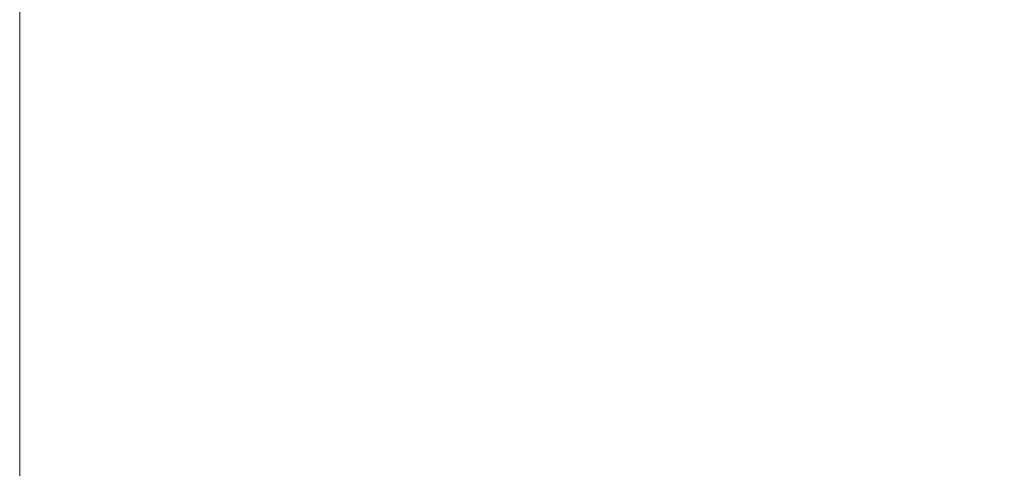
# Model space of a CAD drawing. Header units: centimetres. Extents: x -26 to 27.3, y -25.9 to -24.1.
# Tile 192 of 224: x 27.18252 to 27.20039, y -25.78222 to -25.77407. Entities that reach past the tile are written whole.
import ezdxf

# ---------------------------------------------------------------- set-up
doc = ezdxf.new("R2010")
doc.units = ezdxf.units.CM
doc.header["$LTSCALE"] = 2.54
doc.layers.add('Lucido design-1', color=7, linetype='Continuous')

# ---------------------------------------------------------------- blocks, each defined once
blk = doc.blocks.new('Gruppo-7-1')
at = {"color": 7, "linetype": 'Continuous', "lineweight": 9}
for points, invisible_edges in [([(27.189523, -25.770252, 1182.421942), (27.189076, -25.77054, 1182.421942), (27.19131, -25.774166, 1182.421311), (27.191908, -25.77378, 1182.421311)], 15), ([(27.189076, -25.77054, 1182.421942), (27.188619, -25.770809, 1182.421942), (27.190696, -25.774527, 1182.421311), (27.19131, -25.774166, 1182.421311)], 15), ([(27.193748, -25.773797, 1181.624338), (27.193148, -25.774261, 1181.624338), (27.190795, -25.771079, 1181.623701), (27.191262, -25.770718, 1181.623701)], 15), ([(27.188619, -25.770809, 1182.421942), (27.18815, -25.771058, 1182.421942), (27.190067, -25.774861, 1182.421311), (27.190696, -25.774527, 1182.421311)], 15), ([(27.18815, -25.771058, 1182.421942), (27.18767, -25.771287, 1182.421942), (27.189425, -25.775167, 1182.421311), (27.190067, -25.774861, 1182.421311)], 15), ([(27.193148, -25.774261, 1181.624338), (27.192528, -25.774699, 1181.624338), (27.190312, -25.77142, 1181.623701), (27.190795, -25.771079, 1181.623701)], 15), ([(27.195105, -25.770966, 1182.421311), (27.194624, -25.77149, 1182.421311), (27.197671, -25.774411, 1182.4205), (27.198274, -25.773755, 1182.4205)], 15), ([(27.199487, -25.77359, 1181.625134), (27.19889, -25.774297, 1181.625134), (27.195937, -25.771699, 1181.624338), (27.196427, -25.771118, 1181.624338)], 15), ([(27.18767, -25.771287, 1182.421942), (27.187182, -25.771495, 1182.421942), (27.18877, -25.775447, 1182.421311), (27.189425, -25.775167, 1182.421311)], 15), ([(27.192528, -25.774699, 1181.624338), (27.191891, -25.77511, 1181.624338), (27.189816, -25.771741, 1181.623701), (27.190312, -25.77142, 1181.623701)], 15), ([(27.187182, -25.771495, 1182.421942), (27.186685, -25.771682, 1182.421942), (27.188104, -25.775698, 1182.421311), (27.18877, -25.775447, 1182.421311)], 15), ([(27.194624, -25.77149, 1182.421311), (27.19412, -25.771994, 1182.421311), (27.197041, -25.775041, 1182.4205), (27.197671, -25.774411, 1182.4205)], 15), ([(27.199907, -25.771641, 1182.4205), (27.199393, -25.772369, 1182.4205), (27.20275, -25.774851, 1182.419509), (27.203367, -25.773979, 1182.419509)], 15), ([(27.186685, -25.771682, 1182.421942), (27.186181, -25.771849, 1182.421942), (27.187428, -25.775921, 1182.421311), (27.188104, -25.775698, 1182.421311)], 15), ([(27.191891, -25.77511, 1181.624338), (27.191236, -25.775494, 1181.624338), (27.189306, -25.77204, 1181.623701), (27.189816, -25.771741, 1181.623701)], 15), ([(27.19889, -25.774297, 1181.625134), (27.198264, -25.774979, 1181.625134), (27.195424, -25.772257, 1181.624338), (27.195937, -25.771699, 1181.624338)], 15), ([(27.18567, -25.771993, 1182.421942), (27.185153, -25.772116, 1182.421942), (27.186051, -25.77628, 1182.421311), (27.186743, -25.776115, 1182.421311)], 15), ([(27.186181, -25.771849, 1182.421942), (27.18567, -25.771993, 1182.421942), (27.186743, -25.776115, 1182.421311), (27.187428, -25.775921, 1182.421311)], 15), ([(27.19412, -25.771994, 1182.421311), (27.193596, -25.772475, 1182.421311), (27.196385, -25.775644, 1182.4205), (27.197041, -25.775041, 1182.4205)], 15), ([(27.185153, -25.772116, 1182.421942), (27.184632, -25.772217, 1182.421942), (27.185352, -25.776415, 1182.421311), (27.186051, -25.77628, 1182.421311)], 15), ([(27.191236, -25.775494, 1181.624338), (27.190566, -25.77585, 1181.624338), (27.188784, -25.772317, 1181.623701), (27.189306, -25.77204, 1181.623701)], 15), ([(27.203822, -25.774287, 1181.62609), (27.203191, -25.775178, 1181.62609), (27.200053, -25.772857, 1181.625134), (27.200588, -25.772101, 1181.625134)], 15), ([(27.183579, -25.772352, 1182.421942), (27.183049, -25.772386, 1182.421942), (27.18323, -25.776641, 1182.421311), (27.18394, -25.776596, 1182.421311)], 15), ([(27.184107, -25.772296, 1182.421942), (27.183579, -25.772352, 1182.421942), (27.18394, -25.776596, 1182.421311), (27.184648, -25.77652, 1182.421311)], 15), ([(27.184632, -25.772217, 1182.421942), (27.184107, -25.772296, 1182.421942), (27.184648, -25.77652, 1182.421311), (27.185352, -25.776415, 1182.421311)], 15), ([(27.190566, -25.77585, 1181.624338), (27.189881, -25.776178, 1181.624338), (27.188251, -25.772572, 1181.623701), (27.188784, -25.772317, 1181.623701)], 15), ([(27.198264, -25.774979, 1181.625134), (27.197609, -25.775634, 1181.625134), (27.194887, -25.772794, 1181.624338), (27.195424, -25.772257, 1181.624338)], 15), ([(27.199393, -25.772369, 1182.4205), (27.198848, -25.773074, 1182.4205), (27.202097, -25.775697, 1182.419509), (27.20275, -25.774851, 1182.419509)], 15), ([(27.182518, -25.772589, 1182.421913), (27.182518, -25.776656, 1182.421311), (27.18323, -25.776641, 1182.421311), (27.183049, -25.772386, 1182.421942)], 14), ([(27.193596, -25.772475, 1182.421311), (27.193052, -25.772934, 1182.421311), (27.195704, -25.776218, 1182.4205), (27.196385, -25.775644, 1182.4205)], 15), ([(27.189881, -25.776178, 1181.624338), (27.189183, -25.776475, 1181.624338), (27.187708, -25.772804, 1181.623701), (27.188251, -25.772572, 1181.623701)], 15), ([(27.189183, -25.776475, 1181.624338), (27.188473, -25.776743, 1181.624338), (27.187155, -25.773012, 1181.623701), (27.187708, -25.772804, 1181.623701)], 15), ([(27.197609, -25.775634, 1181.625134), (27.196927, -25.77626, 1181.625134), (27.194328, -25.773307, 1181.624338), (27.194887, -25.772794, 1181.624338)], 15), ([(27.203191, -25.775178, 1181.62609), (27.202524, -25.776042, 1181.62609), (27.199487, -25.77359, 1181.625134), (27.200053, -25.772857, 1181.625134)], 15), ([(27.188473, -25.776743, 1181.624338), (27.187753, -25.776981, 1181.624338), (27.186594, -25.773197, 1181.623701), (27.187155, -25.773012, 1181.623701)], 15), ([(27.193052, -25.772934, 1182.421311), (27.192489, -25.773369, 1182.421311), (27.194999, -25.776763, 1182.4205), (27.195704, -25.776218, 1182.4205)], 15), ([(27.198848, -25.773074, 1182.4205), (27.198274, -25.773755, 1182.4205), (27.201408, -25.776513, 1182.419509), (27.202097, -25.775697, 1182.419509)], 15), ([(27.187753, -25.776981, 1181.624338), (27.187022, -25.777188, 1181.624338), (27.186025, -25.773358, 1181.623701), (27.186594, -25.773197, 1181.623701)], 15), ([(27.187022, -25.777188, 1181.624338), (27.186284, -25.777363, 1181.624338), (27.18545, -25.773495, 1181.623701), (27.186025, -25.773358, 1181.623701)], 15), ([(27.192489, -25.773369, 1182.421311), (27.191908, -25.77378, 1182.421311), (27.194271, -25.777277, 1182.4205), (27.194999, -25.776763, 1182.4205)], 15), ([(27.196927, -25.77626, 1181.625134), (27.196219, -25.776857, 1181.625134), (27.193748, -25.773797, 1181.624338), (27.194328, -25.773307, 1181.624338)], 15), ([(27.185539, -25.777507, 1181.624338), (27.184789, -25.77762, 1181.624338), (27.184286, -25.773695, 1181.623701), (27.18487, -25.773607, 1181.623701)], 15), ([(27.186284, -25.777363, 1181.624338), (27.185539, -25.777507, 1181.624338), (27.18487, -25.773607, 1181.623701), (27.18545, -25.773495, 1181.623701)], 15), ([(27.202524, -25.776042, 1181.62609), (27.20182, -25.776876, 1181.62609), (27.19889, -25.774297, 1181.625134), (27.199487, -25.77359, 1181.625134)], 15), ([(27.182518, -25.777251, 1181.624255), (27.182518, -25.773807, 1181.623701), (27.183109, -25.773795, 1181.623701), (27.183277, -25.777748, 1181.624338)], 14), ([(27.184034, -25.7777, 1181.624338), (27.183277, -25.777748, 1181.624338), (27.183109, -25.773795, 1181.623701), (27.183698, -25.773757, 1181.623701)], 15), ([(27.184789, -25.77762, 1181.624338), (27.184034, -25.7777, 1181.624338), (27.183698, -25.773757, 1181.623701), (27.184286, -25.773695, 1181.623701)], 15), ([(27.191908, -25.77378, 1182.421311), (27.19131, -25.774166, 1182.421311), (27.193523, -25.777761, 1182.4205), (27.194271, -25.777277, 1182.4205)], 15), ([(27.196219, -25.776857, 1181.625134), (27.195487, -25.777423, 1181.625134), (27.193148, -25.774261, 1181.624338), (27.193748, -25.773797, 1181.624338)], 15), ([(27.198274, -25.773755, 1182.4205), (27.197671, -25.774411, 1182.4205), (27.200685, -25.7773, 1182.419509), (27.201408, -25.776513, 1182.419509)], 15), ([(27.182518, -25.773807, 1181.623701), (27.182518, -25.777251, 1181.624255), (-25.917482, -25.777251, 1181.624255), (-25.917482, -25.773807, 1181.623701)], 10), ([(27.19131, -25.774166, 1182.421311), (27.190696, -25.774527, 1182.421311), (27.192754, -25.778212, 1182.4205), (27.193523, -25.777761, 1182.4205)], 15), ([(27.195487, -25.777423, 1181.625134), (27.194731, -25.777958, 1181.625134), (27.192528, -25.774699, 1181.624338), (27.193148, -25.774261, 1181.624338)], 15), ([(27.20182, -25.776876, 1181.62609), (27.201082, -25.77768, 1181.62609), (27.198264, -25.774979, 1181.625134), (27.19889, -25.774297, 1181.625134)], 15), ([(27.197671, -25.774411, 1182.4205), (27.197041, -25.775041, 1182.4205), (27.19993, -25.778055, 1182.419509), (27.200685, -25.7773, 1182.419509)], 15), ([(27.190696, -25.774527, 1182.421311), (27.190067, -25.774861, 1182.421311), (27.191967, -25.778629, 1182.4205), (27.192754, -25.778212, 1182.4205)], 15), ([(27.194731, -25.777958, 1181.625134), (27.193953, -25.77846, 1181.625134), (27.191891, -25.77511, 1181.624338), (27.192528, -25.774699, 1181.624338)], 15), ([(27.190067, -25.774861, 1182.421311), (27.189425, -25.775167, 1182.421311), (27.191163, -25.779014, 1182.4205), (27.191967, -25.778629, 1182.4205)], 15), ([(27.197041, -25.775041, 1182.4205), (27.196385, -25.775644, 1182.4205), (27.199143, -25.778778, 1182.419509), (27.19993, -25.778055, 1182.419509)], 15), ([(27.201082, -25.77768, 1181.62609), (27.20031, -25.778452, 1181.62609), (27.197609, -25.775634, 1181.625134), (27.198264, -25.774979, 1181.625134)], 15), ([(27.189425, -25.775167, 1182.421311), (27.18877, -25.775447, 1182.421311), (27.190344, -25.779363, 1182.4205), (27.191163, -25.779014, 1182.4205)], 15), ([(27.193953, -25.77846, 1181.625134), (27.193155, -25.778928, 1181.625134), (27.191236, -25.775494, 1181.624338), (27.191891, -25.77511, 1181.624338)], 15), ([(27.18877, -25.775447, 1182.421311), (27.188104, -25.775698, 1182.421311), (27.18951, -25.779678, 1182.4205), (27.190344, -25.779363, 1182.4205)], 15), ([(27.193155, -25.778928, 1181.625134), (27.192337, -25.779363, 1181.625134), (27.190566, -25.77585, 1181.624338), (27.191236, -25.775494, 1181.624338)], 15), ([(27.188104, -25.775698, 1182.421311), (27.187428, -25.775921, 1182.421311), (27.188664, -25.779957, 1182.4205), (27.18951, -25.779678, 1182.4205)], 15), ([(27.196385, -25.775644, 1182.4205), (27.195704, -25.776218, 1182.4205), (27.198327, -25.779467, 1182.419509), (27.199143, -25.778778, 1182.419509)], 15), ([(27.20031, -25.778452, 1181.62609), (27.199506, -25.77919, 1181.62609), (27.196927, -25.77626, 1181.625134), (27.197609, -25.775634, 1181.625134)], 15), ([(27.187428, -25.775921, 1182.421311), (27.186743, -25.776115, 1182.421311), (27.187807, -25.7802, 1182.4205), (27.188664, -25.779957, 1182.4205)], 15), ([(27.192337, -25.779363, 1181.625134), (27.191502, -25.779762, 1181.625134), (27.189881, -25.776178, 1181.624338), (27.190566, -25.77585, 1181.624338)], 15), ([(27.186743, -25.776115, 1182.421311), (27.186051, -25.77628, 1182.421311), (27.18694, -25.780406, 1182.4205), (27.187807, -25.7802, 1182.4205)], 15), ([(27.186051, -25.77628, 1182.421311), (27.185352, -25.776415, 1182.421311), (27.186065, -25.780575, 1182.4205), (27.18694, -25.780406, 1182.4205)], 15), ([(27.191502, -25.779762, 1181.625134), (27.19065, -25.780125, 1181.625134), (27.189183, -25.776475, 1181.624338), (27.189881, -25.776178, 1181.624338)], 15), ([(27.195704, -25.776218, 1182.4205), (27.194999, -25.776763, 1182.4205), (27.197481, -25.78012, 1182.419509), (27.198327, -25.779467, 1182.419509)], 15), ([(27.199506, -25.77919, 1181.62609), (27.198672, -25.779894, 1181.62609), (27.196219, -25.776857, 1181.625134), (27.196927, -25.77626, 1181.625134)], 15), ([(27.185352, -25.776415, 1182.421311), (27.184648, -25.77652, 1182.421311), (27.185184, -25.780707, 1182.4205), (27.186065, -25.780575, 1182.4205)], 15), ([(27.19065, -25.780125, 1181.625134), (27.189784, -25.780452, 1181.625134), (27.188473, -25.776743, 1181.624338), (27.189183, -25.776475, 1181.624338)], 15), ([(27.18323, -25.776641, 1182.421311), (27.182518, -25.776656, 1182.421311), (27.182518, -25.776788, 1182.421286)], 9), ([(27.182518, -25.776788, 1182.421286), (27.182518, -25.780877, 1182.4205), (27.183409, -25.780858, 1182.4205), (27.18323, -25.776641, 1182.421311)], 14), ([(27.18394, -25.776596, 1182.421311), (27.18323, -25.776641, 1182.421311), (27.183409, -25.780858, 1182.4205), (27.184298, -25.780801, 1182.4205)], 15), ([(27.184648, -25.77652, 1182.421311), (27.18394, -25.776596, 1182.421311), (27.184298, -25.780801, 1182.4205), (27.185184, -25.780707, 1182.4205)], 15), ([(27.189784, -25.780452, 1181.625134), (27.188904, -25.780742, 1181.625134), (27.187753, -25.776981, 1181.624338), (27.188473, -25.776743, 1181.624338)], 15), ([(27.194999, -25.776763, 1182.4205), (27.194271, -25.777277, 1182.4205), (27.196609, -25.780737, 1182.419509), (27.197481, -25.78012, 1182.419509)], 15), ([(27.188904, -25.780742, 1181.625134), (27.188014, -25.780994, 1181.625134), (27.187022, -25.777188, 1181.624338), (27.187753, -25.776981, 1181.624338)], 15), ([(27.198672, -25.779894, 1181.62609), (27.197808, -25.780562, 1181.62609), (27.195487, -25.777423, 1181.625134), (27.196219, -25.776857, 1181.625134)], 15), ([(27.188014, -25.780994, 1181.625134), (27.187113, -25.781209, 1181.625134), (27.186284, -25.777363, 1181.624338), (27.187022, -25.777188, 1181.624338)], 15), ([(-25.917482, -25.777764, 1181.624338), (-25.917482, -25.777251, 1181.624255), (27.182518, -25.777251, 1181.624255), (27.182518, -25.777764, 1181.624338)], 10), ([(27.183277, -25.777748, 1181.624338), (27.182518, -25.777764, 1181.624338), (27.182518, -25.777251, 1181.624255)], 9), ([(27.187113, -25.781209, 1181.625134), (27.186204, -25.781384, 1181.625134), (27.185539, -25.777507, 1181.624338), (27.186284, -25.777363, 1181.624338)], 15), ([(27.194271, -25.777277, 1182.4205), (27.193523, -25.777761, 1182.4205), (27.195712, -25.781316, 1182.419509), (27.196609, -25.780737, 1182.419509)], 15), ([(27.200685, -25.7773, 1182.419509), (27.19993, -25.778055, 1182.419509), (27.202783, -25.781032, 1182.418342), (27.203662, -25.780153, 1182.418342)], 15), ([(27.186204, -25.781384, 1181.625134), (27.185288, -25.781521, 1181.625134), (27.184789, -25.77762, 1181.624338), (27.185539, -25.777507, 1181.624338)], 15), ([(27.197808, -25.780562, 1181.62609), (27.196917, -25.781192, 1181.62609), (27.194731, -25.777958, 1181.625134), (27.195487, -25.777423, 1181.625134)], 15), ([(27.184368, -25.781619, 1181.625134), (27.183444, -25.781678, 1181.625134), (27.183277, -25.777748, 1181.624338), (27.184034, -25.7777, 1181.624338)], 15), ([(27.185288, -25.781521, 1181.625134), (27.184368, -25.781619, 1181.625134), (27.184034, -25.7777, 1181.624338), (27.184789, -25.77762, 1181.624338)], 15), ([(27.203873, -25.780356, 1181.627202), (27.202985, -25.781243, 1181.627202), (27.20031, -25.778452, 1181.62609), (27.201082, -25.77768, 1181.62609)], 15), ([(27.182518, -25.777764, 1181.624338), (27.182518, -25.781531, 1181.625101), (-25.917482, -25.781531, 1181.625101), (-25.917482, -25.777764, 1181.624338)], 10), ([(27.182518, -25.781531, 1181.625101), (27.182518, -25.777764, 1181.624338), (27.183277, -25.777748, 1181.624338), (27.183444, -25.781678, 1181.625134)], 14), ([(27.193523, -25.777761, 1182.4205), (27.192754, -25.778212, 1182.4205), (27.19479, -25.781857, 1182.419509), (27.195712, -25.781316, 1182.419509)], 15), ([(27.196917, -25.781192, 1181.62609), (27.196, -25.781784, 1181.62609), (27.193953, -25.77846, 1181.625134), (27.194731, -25.777958, 1181.625134)], 15), ([(27.19993, -25.778055, 1182.419509), (27.199143, -25.778778, 1182.419509), (27.201867, -25.781873, 1182.418342), (27.202783, -25.781032, 1182.418342)], 15), ([(27.192754, -25.778212, 1182.4205), (27.191967, -25.778629, 1182.4205), (27.193847, -25.782358, 1182.419509), (27.19479, -25.781857, 1182.419509)], 15), ([(27.202985, -25.781243, 1181.627202), (27.202061, -25.782093, 1181.627202), (27.199506, -25.77919, 1181.62609), (27.20031, -25.778452, 1181.62609)], 15), ([(27.191967, -25.778629, 1182.4205), (27.191163, -25.779014, 1182.4205), (27.192883, -25.782818, 1182.419509), (27.193847, -25.782358, 1182.419509)], 15), ([(27.196, -25.781784, 1181.62609), (27.195058, -25.782336, 1181.62609), (27.193155, -25.778928, 1181.625134), (27.193953, -25.77846, 1181.625134)], 15), ([(27.199143, -25.778778, 1182.419509), (27.198327, -25.779467, 1182.419509), (27.200917, -25.782674, 1182.418342), (27.201867, -25.781873, 1182.418342)], 15), ([(27.195058, -25.782336, 1181.62609), (27.194094, -25.782848, 1181.62609), (27.192337, -25.779363, 1181.625134), (27.193155, -25.778928, 1181.625134)], 15), ([(27.191163, -25.779014, 1182.4205), (27.190344, -25.779363, 1182.4205), (27.191901, -25.783238, 1182.419509), (27.192883, -25.782818, 1182.419509)], 15), ([(27.202061, -25.782093, 1181.627202), (27.201101, -25.782902, 1181.627202), (27.198672, -25.779894, 1181.62609), (27.199506, -25.77919, 1181.62609)], 15), ([(27.190344, -25.779363, 1182.4205), (27.18951, -25.779678, 1182.4205), (27.190901, -25.783615, 1182.419509), (27.191901, -25.783238, 1182.419509)], 15), ([(27.194094, -25.782848, 1181.62609), (27.193109, -25.783319, 1181.62609), (27.191502, -25.779762, 1181.625134), (27.192337, -25.779363, 1181.625134)], 15), ([(27.198327, -25.779467, 1182.419509), (27.197481, -25.78012, 1182.419509), (27.199933, -25.783435, 1182.418342), (27.200917, -25.782674, 1182.418342)], 15), ([(27.18951, -25.779678, 1182.4205), (27.188664, -25.779957, 1182.4205), (27.189887, -25.783949, 1182.419509), (27.190901, -25.783615, 1182.419509)], 15), ([(27.193109, -25.783319, 1181.62609), (27.192105, -25.783747, 1181.62609), (27.19065, -25.780125, 1181.625134), (27.191502, -25.779762, 1181.625134)], 15), ([(27.188664, -25.779957, 1182.4205), (27.187807, -25.7802, 1182.4205), (27.188859, -25.78424, 1182.419509), (27.189887, -25.783949, 1182.419509)], 15), ([(27.201101, -25.782902, 1181.627202), (27.200107, -25.78367, 1181.627202), (27.197808, -25.780562, 1181.62609), (27.198672, -25.779894, 1181.62609)], 15), ([(27.187807, -25.7802, 1182.4205), (27.18694, -25.780406, 1182.4205), (27.18782, -25.784487, 1182.419509), (27.188859, -25.78424, 1182.419509)], 15), ([(27.192105, -25.783747, 1181.62609), (27.191084, -25.784133, 1181.62609), (27.189784, -25.780452, 1181.625134), (27.19065, -25.780125, 1181.625134)], 15), ([(27.197481, -25.78012, 1182.419509), (27.196609, -25.780737, 1182.419509), (27.198918, -25.784152, 1182.418342), (27.199933, -25.783435, 1182.418342)], 15), ([(27.18694, -25.780406, 1182.4205), (27.186065, -25.780575, 1182.4205), (27.186771, -25.78469, 1182.419509), (27.18782, -25.784487, 1182.419509)], 15), ([(27.186065, -25.780575, 1182.4205), (27.185184, -25.780707, 1182.4205), (27.185714, -25.784848, 1182.419509), (27.186771, -25.78469, 1182.419509)], 15), ([(27.191084, -25.784133, 1181.62609), (27.190047, -25.784474, 1181.62609), (27.188904, -25.780742, 1181.625134), (27.189784, -25.780452, 1181.625134)], 15), ([(27.200107, -25.78367, 1181.627202), (27.199082, -25.784395, 1181.627202), (27.196917, -25.781192, 1181.62609), (27.197808, -25.780562, 1181.62609)], 15), ([(27.185184, -25.780707, 1182.4205), (27.184298, -25.780801, 1182.4205), (27.184652, -25.784962, 1182.419509), (27.185714, -25.784848, 1182.419509)], 15), ([(27.190047, -25.784474, 1181.62609), (27.188997, -25.784772, 1181.62609), (27.188014, -25.780994, 1181.625134), (27.188904, -25.780742, 1181.625134)], 15), ([(27.196609, -25.780737, 1182.419509), (27.195712, -25.781316, 1182.419509), (27.197873, -25.784827, 1182.418342), (27.198918, -25.784152, 1182.418342)], 15), ([(27.183409, -25.780858, 1182.4205), (27.182518, -25.780877, 1182.4205), (27.182518, -25.780956, 1182.420481)], 9), ([(27.182518, -25.780956, 1182.420481), (27.182518, -25.785052, 1182.419509), (27.183586, -25.785029, 1182.419509), (27.183409, -25.780858, 1182.4205)], 14), ([(27.184298, -25.780801, 1182.4205), (27.183409, -25.780858, 1182.4205), (27.183586, -25.785029, 1182.419509), (27.184652, -25.784962, 1182.419509)], 15), ([(27.188997, -25.784772, 1181.62609), (27.187935, -25.785024, 1181.62609), (27.187113, -25.781209, 1181.625134), (27.188014, -25.780994, 1181.625134)], 15), ([(27.187935, -25.785024, 1181.62609), (27.186864, -25.785232, 1181.62609), (27.186204, -25.781384, 1181.625134), (27.187113, -25.781209, 1181.625134)], 15), ([(27.199082, -25.784395, 1181.627202), (27.198027, -25.785076, 1181.627202), (27.196, -25.781784, 1181.62609), (27.196917, -25.781192, 1181.62609)], 15), ([(27.186864, -25.785232, 1181.62609), (27.185784, -25.785393, 1181.62609), (27.185288, -25.781521, 1181.625134), (27.186204, -25.781384, 1181.625134)], 15), ([(27.195712, -25.781316, 1182.419509), (27.19479, -25.781857, 1182.419509), (27.196801, -25.785456, 1182.418342), (27.197873, -25.784827, 1182.418342)], 15), ([(-25.917482, -25.781698, 1181.625134), (-25.917482, -25.781531, 1181.625101), (27.182518, -25.781531, 1181.625101), (27.182518, -25.781698, 1181.625134)], 10), ([(27.183444, -25.781678, 1181.625134), (27.182518, -25.781698, 1181.625134), (27.182518, -25.781531, 1181.625101)], 9), ([(27.184699, -25.785509, 1181.62609), (27.183609, -25.785578, 1181.62609), (27.183444, -25.781678, 1181.625134), (27.184368, -25.781619, 1181.625134)], 15), ([(27.185784, -25.785393, 1181.62609), (27.184699, -25.785509, 1181.62609), (27.184368, -25.781619, 1181.625134), (27.185288, -25.781521, 1181.625134)], 15), ([(27.182518, -25.781698, 1181.625134), (27.182518, -25.785601, 1181.62609), (-25.917482, -25.785601, 1181.62609), (-25.917482, -25.781698, 1181.625134)], 10), ([(27.183609, -25.785578, 1181.62609), (27.182518, -25.785601, 1181.62609), (27.182518, -25.781698, 1181.625134), (27.183444, -25.781678, 1181.625134)], 13), ([(27.198027, -25.785076, 1181.627202), (27.196944, -25.785712, 1181.627202), (27.195058, -25.782336, 1181.62609), (27.196, -25.781784, 1181.62609)], 15), ([(27.19479, -25.781857, 1182.419509), (27.193847, -25.782358, 1182.419509), (27.195703, -25.786039, 1182.418342), (27.196801, -25.785456, 1182.418342)], 15)]:
    blk.add_3dface(points, dxfattribs=dict(at, invisible_edges=invisible_edges))

msp = doc.modelspace()

# ---------------------------------------------------------------- block references
at = {"layer": 'Lucido design-1', "color": 7}
msp.add_blockref('Gruppo-7-1', (0, 0), dxfattribs=at)

doc.saveas('drawing.dxf')
